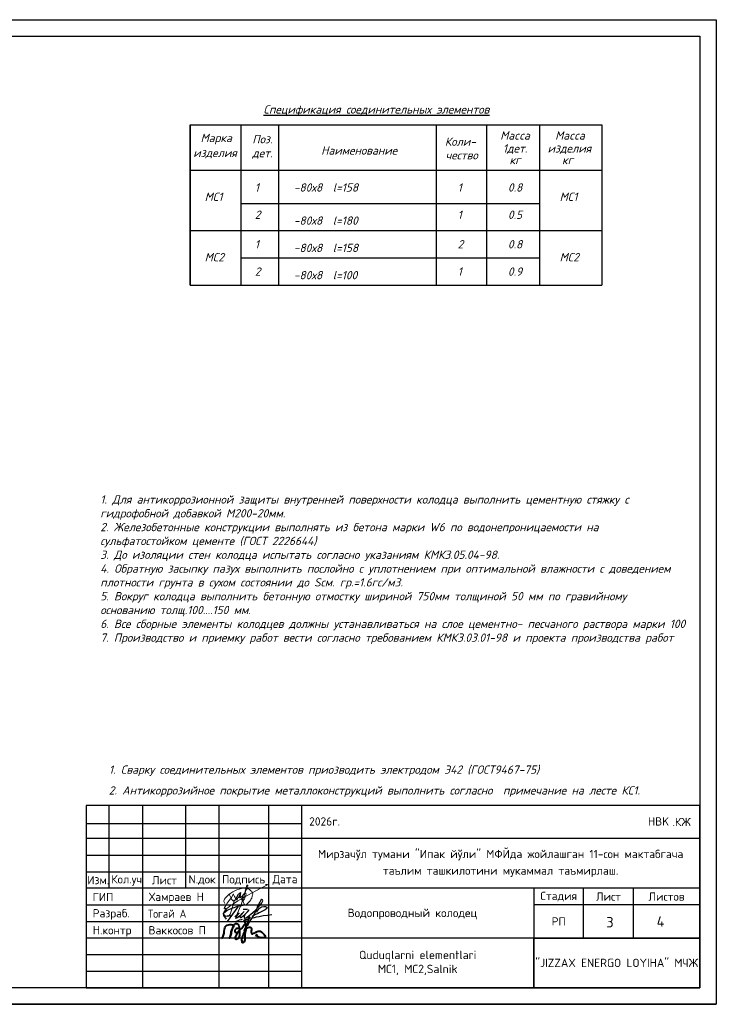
# Model space of a CAD drawing. Header units: inches. Extents: x -416310 to 1286511, y -34262 to 944600.
# Tile 76 of 84: x 891714 to 912714, y 41658 to 71358. Entities that reach past the tile are written whole.
import ezdxf
from ezdxf.enums import TextEntityAlignment as Align

# ---------------------------------------------------------------- set-up
doc = ezdxf.new("R2010")
doc.units = ezdxf.units.IN
doc.header["$MEASUREMENT"] = 0
doc.layers.add('PDF3_Text', color=7, linetype='Continuous')
doc.layers.add('PDF_Text', color=7, linetype='Continuous')
doc.layers.add('text', color=7, linetype='Continuous', lineweight=13)
doc.styles.add('###Janob X', font='isocpeur.ttf')
doc.styles.add('GOST', font='isocpeur.ttf')
doc.styles.add('PDF ISOCPEUR', font='isocpeur.ttf')
doc.styles.add('PDF ISOCPEUR Italic', font='isocpeui.ttf')

# ---------------------------------------------------------------- blocks, each defined once
blk = doc.blocks.new('НЕМАТ')
at = {"color": 5, "lineweight": 18}
for points in [[(1373223, 4526972), (1372049, 4528146), (1370939, 4529256), (1370153, 4530617), (1369784, 4531995), (1369784, 4533545), (1370414, 4535896), (1371317, 4539267), (1372439, 4541209), (1374875, 4545429), (1377045, 4548400), (1379685, 4552014), (1383623, 4555651), (1385870, 4557726), (1390446, 4561630), (1395106, 4564830), (1399215, 4567203), (1403662, 4568907), (1405913, 4569510), (1408871, 4569843), (1411278, 4569843), (1414627, 4569594), (1416399, 4569115), (1419841, 4567589), (1421165, 4566873), (1422840, 4565894), (1424390, 4564327), (1425288, 4563177), (1425609, 4561751), (1425698, 4559736), (1425831, 4556824), (1425574, 4552969), (1425229, 4551175), (1424716, 4548511), (1423197, 4545514), (1420970, 4541118), (1419132, 4537490), (1417389, 4535873), (1416408, 4534963), (1414901, 4535330), (1413442, 4536502), (1412045, 4537624), (1410867, 4539704), (1410091, 4541074), (1409066, 4543186), (1408002, 4547069), (1406522, 4550073), (1406012, 4551109), (1405969, 4549129), (1405562, 4547533), (1405349, 4546694), (1405853, 4545327), (1406178, 4544444), (1406426, 4543771), (1406616, 4543256), (1407798, 4543064), (1409008, 4543395), (1409831, 4543876), (1410644, 4545443), (1411137, 4547184), (1411565, 4548692), (1411776, 4551769), (1411887, 4553392), (1412065, 4556307), (1411691, 4558193), (1410906, 4559559), (1409569, 4560518), (1408659, 4561494), (1408484, 4563478), (1408613, 4568886), (1408790, 4574164), (1408976, 4576249), (1409398, 4576890), (1410021, 4577037), (1410490, 4577147), (1410827, 4576817), (1411150, 4576501), (1410992, 4575095), (1410819, 4573557), (1410653, 4572078), (1410044, 4568789), (1409216, 4562849), (1408676, 4558506), (1408558, 4554265), (1408436, 4549875), (1407730, 4540556), (1407549, 4535731), (1403747, 4508630), (1403295, 4504978), (1403313, 4501873)], [(1409001, 4561127), (1406390, 4555205), (1404742, 4551467), (1403040, 4549017), (1402430, 4548138), (1402255, 4548082), (1401938, 4548164), (1401665, 4548235), (1401469, 4548668), (1401208, 4549246), (1400966, 4549782), (1400796, 4550158), (1400776, 4550657), (1400740, 4551574), (1400576, 4552267), (1400576, 4553101), (1400514, 4554532), (1400466, 4555624), (1400404, 4557052), (1400364, 4557973), (1400082, 4558150), (1399752, 4557997), (1399575, 4557762), (1399469, 4557362), (1399378, 4557016), (1399387, 4556114), (1399397, 4555161), (1399411, 4553785), (1399477, 4552083), (1399540, 4550462), (1399494, 4548397), (1399460, 4546869), (1399274, 4546648), (1398999, 4546685), (1398954, 4547234), (1398984, 4548163), (1398969, 4551547), (1399015, 4555049), (1398758, 4555576), (1398547, 4556008), (1398332, 4556226), (1398003, 4556345), (1397719, 4556285), (1397390, 4556216), (1397137, 4555845), (1396883, 4555474), (1396659, 4555146), (1396004, 4554101), (1395248, 4552895), (1394492, 4551060), (1394301, 4549606), (1393969, 4546502), (1394104, 4545100), (1394096, 4543672), (1394557, 4542653), (1395269, 4541845), (1395614, 4541454), (1395852, 4541184), (1396321, 4541597), (1396366, 4542307), (1396433, 4543366), (1396511, 4544594), (1396608, 4546125), (1396443, 4547633), (1396295, 4548986), (1396181, 4550033), (1396116, 4551402), (1396074, 4552275), (1395831, 4553825)], [(1391005, 4530839), (1390824, 4539842)]]:
    blk.add_lwpolyline(points, dxfattribs=at)
for points in [[(1375486, 4508932, 0.96113971), (1390065, 4508283), (1391005, 4530839), (1398667, 4539433), (1403585, 4544950), (1406380, 4547725), (1412863, 4553611), (1417012, 4558029), (1430458, 4570413), (1437617, 4577006), (1442744, 4581161), (1448703, 4586480), (1450816, 4588365, 0.51797295), (1450002, 4589253, 0.13808623), (1446473, 4587308)], [(1377828, 4518387), (1376715, 4516482), (1374968, 4516085), (1374525, 4516642), (1374622, 4517364), (1374787, 4518580), (1375675, 4521086), (1376541, 4523528), (1378148, 4529366), (1380642, 4535547), (1383756, 4543265), (1384833, 4548827), (1385172, 4550580, -0.51301845), (1386441, 4550646), (1389571, 4547132), (1390902, 4545331), (1392000, 4543846), (1392701, 4541989), (1392819, 4540953), (1392604, 4539644), (1392495, 4538985), (1391587, 4538256), (1391022, 4537804), (1389964, 4537631), (1388828, 4537445), (1387500, 4537943), (1386489, 4538323), (1385486, 4539057), (1384544, 4539747), (1383922, 4540484), (1383304, 4541214), (1382810, 4541799), (1382018, 4542737), (1381089, 4543837), (1380000, 4545125), (1378082, 4547921), (1378082, 4547921), (1377301, 4548369)], [(1391005, 4530839, 0.09595027), (1375486, 4508932)]]:
    blk.add_lwpolyline(points, format="xyb", dxfattribs=at)
blk = doc.blocks.new('A$C0d5e3729')
at = {"layer": 'text', "color": 5, "lineweight": 40}
for points in [[(-2363, -2361), (0, 0), (2852, 7327), (5622, 20353), (8799, 22714), (13525, 24098), (19147, 23528), (20858, 22307), (20043, 19214), (17191, 12049), (16376, 7653), (15949, 5152), (13411, -1976), (15864, 5627), (16295, 7979), (18658, 16446), (21509, 22796), (22262, 24062), (25046, 25834), (28210, 25681), (31378, 21824), (32162, 16210), (32685, 7202), (31378, -762), (28896, -3373), (26152, -4417), (24976, -2851), (26022, 2372), (31248, 12033), (38956, 19605), (44575, 25219), (47188, 22999), (49539, 31224), (51238, 37622), (52022, 38666), (51742, 36805), (48364, 33835), (40655, 30963), (45097, 25219), (44797, 21546), (44960, 15745), (43897, 12068), (43008, -1223), (41303, -9347), (38943, -11443), (37370, -8036), (38025, -437), (41697, 9127), (47335, 17381), (54284, 18430), (55464, 15678), (55071, 8603), (56382, 6507), (60184, 7424), (66609, 10699), (69887, 11617), (74214, 10306), (79871, 4669), (81969, 738), (81313, -834), (77642, -1358), (72135, -1096), (67939, 1262), (65317, 4800), (63559, 1373)], [(32559, 9999), (32197, 15540), (30295, 16609), (24656, 14620), (23246, 11803), (24324, 9316), (27890, 9399), (32558, 10016)]]:
    blk.add_spline(points, degree=3, dxfattribs=at)
blk = doc.blocks.new('21211')
at = {"color": 5, "lineweight": 30}
for points in [[(8618798, -117010), (8618741, -116933), (8618738, -116882), (8618814, -116815), (8618921, -116772), (8619046, -116726), (8619156, -116706)], [(8619045, -116744), (8618814, -117060)], [(8618980, -116958), (8619075, -116869), (8619025, -116932), (8619011, -116952), (8619007, -116969), (8619010, -116980), (8619021, -116981), (8619048, -116959), (8619082, -116936), (8619105, -116920), (8619140, -116885), (8619182, -116843), (8619105, -116920), (8619094, -116950), (8619089, -116964), (8619093, -116973), (8619104, -116975), (8619113, -116971), (8619122, -116962), (8619158, -116940), (8619194, -116908), (8619258, -116843), (8619290, -116809), (8619194, -116908), (8619188, -116935), (8619182, -116949), (8619179, -116968), (8619181, -116982), (8619190, -116989), (8619202, -116989), (8619217, -116980), (8619250, -116957), (8619324, -116903), (8619414, -116823), (8619502, -116731), (8619552, -116672), (8619578, -116615), (8619573, -116596), (8619556, -116588), (8619541, -116598), (8619518, -116641), (8619490, -116693), (8619468, -116731), (8619448, -116780), (8619437, -116811), (8619414, -116860), (8619380, -116925), (8619340, -116996), (8619275, -117092), (8619253, -117117), (8619185, -117213), (8619169, -117260)], [(8619455, -116859), (8619462, -116836), (8619486, -116799), (8619506, -116771), (8619551, -116742), (8619602, -116737), (8619641, -116739), (8619669, -116752), (8619675, -116767), (8619665, -116781), (8619634, -116807), (8619601, -116824), (8619545, -116853), (8619504, -116870), (8619463, -116892), (8619423, -116910), (8619399, -116921), (8619374, -116935), (8619353, -116950), (8619350, -116962), (8619357, -116975), (8619375, -116978), (8619403, -116972), (8619442, -116960), (8619499, -116948), (8619588, -116933), (8619682, -116921), (8619772, -116909)], [(8618807, -116940), (8618886, -116933)], [(8619155, -116793), (8619191, -116792), (8619223, -116791), (8619248, -116790)], [(8618975, -117055), (8619001, -117053), (8619035, -117045), (8619079, -117025), (8619124, -117012), (8619142, -117007)]]:
    blk.add_lwpolyline(points, dxfattribs=at)
blk = doc.blocks.new('ER')
at = {"ltscale": 10}
for points in [[(582501, -173533), (564001, -173533), (564001, -179033), (582501, -179033), (582501, -173533)], [(564701, -176033), (564701, -173533)], [(565701, -173533), (565701, -179033)], [(567001, -173533), (567001, -176033)], [(568001, -173533), (568001, -179033)], [(569501, -173533), (569501, -179033)], [(570501, -173533), (570501, -179033)], [(564001, -174076), (570501, -174076)], [(570501, -174533), (564001, -174533)], [(582501, -174533), (570501, -174533)], [(564001, -175033), (570501, -175033)], [(564001, -175533), (570501, -175533)], [(582501, -176033), (564001, -176033)], [(577501, -176033), (577501, -179033)], [(579001, -177533), (579001, -176033)], [(580501, -177533), (580501, -176033)], [(564001, -176533), (570501, -176533)], [(582501, -176533), (577501, -176533)], [(564001, -177033), (570501, -177033)], [(570501, -177533), (564001, -177533)], [(582501, -177533), (570501, -177533)], [(564001, -178033), (570501, -178033)], [(564001, -178533), (570501, -178533)]]:
    blk.add_lwpolyline(points, dxfattribs=at)
blk.add_lwpolyline([(577501, -177533), (582501, -177533), (582501, -179033), (577501, -179033)], close=True, dxfattribs=at)
blk.add_lwpolyline([(577501, -177533), (582501, -177533), (582501, -179033), (577501, -179033)], close=True, dxfattribs=at)
blk.add_lwpolyline([(577501, -177533), (582501, -177533), (582501, -179033), (577501, -179033)], close=True, dxfattribs=at)
at = {"xscale": 0.01416714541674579, "yscale": 0.01416714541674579, "zscale": 0.01416714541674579, "rotation": 345.2650664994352}
blk.add_blockref('НЕМАТ', (533057, -233572), dxfattribs=at)
at = {"xscale": 1.403896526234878, "yscale": 1.403896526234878, "zscale": 1.403896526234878}
blk.add_blockref('21211', (-11531668, -12697, 0), dxfattribs=at)
at = {"color": 7, "xscale": 0.015625, "yscale": 0.015625, "zscale": 0.015625}
blk.add_blockref('A$C0d5e3729', (568120, -177504), dxfattribs=at)
for s, style, p in [('2026г.', '###Janob X', (570728, -174142)), ('HBK', 'GOST', (580941, -174142))]:
    blk.add_text(s, height=250, dxfattribs=dict(style=style)).set_placement(p)
at = {"ltscale": 100, "transparency": 33554687, "style": 'GOST'}
for s, p in [('ГИП', (564201, -176422)), ('Разраб.', (564201, -176911)), ('Н.контр', (564201, -177422))]:
    blk.add_text(s, height=250, dxfattribs=at).set_placement(p)
at = {"ltscale": 100, "transparency": 33554687, "insert": (576500, -175283), "char_height": 250, "width": 12000, "attachment_point": 5, "line_spacing_factor": 1.2, "style": 'GOST'}
blk.add_mtext('\\pt2727.3;Мирзачўл тумани "Ипак йўли" МФЙда жойлашган 11-сон мактабгача \\Pтаълим ташкилотини мукаммал таъмирлаш.', dxfattribs=at)
at = {"ltscale": 100, "transparency": 33554687, "char_height": 250, "attachment_point": 5, "style": 'GOST'}
for s, insert, width in [('\\pt2727.3;Изм.', (564369, -175787), 1000), ('\\pt2727.3;Кол.уч', (565226, -175796), 1000), ('\\pt2727.3;Лист', (566364, -175789), 1275.19), ('\\pt2727.3;N.док', (567501, -175783), 1000), ('\\pt2727.3;Подпись', (568751, -175783), 1500), ('\\pt2727.3;Дата', (570001, -175783), 1000), ('\\pt2727.3;Стадия', (578251, -176283), 1500), ('\\pt2727.3;Лист', (579751, -176283), 1500), ('\\pt2727.3;Листов', (581501, -176283), 2000), ('\\pt2727.3;РП', (578251, -177033), 1500)]:
    blk.add_mtext(s, dxfattribs=dict(at, insert=insert, width=width))
at = {"ltscale": 100, "insert": (580001, -178283), "char_height": 250, "width": 5000, "attachment_point": 5, "line_spacing_factor": 1.2, "style": 'GOST'}
blk.add_mtext('"JIZZAX ENERGO LOYIHA" МЧЖ', dxfattribs=at)
at = {"layer": 'PDF_Text', "style": 'PDF ISOCPEUR', "width": 0.9}
blk.add_text('Тогай А', height=250, dxfattribs=at).set_placement((565868, -176924))
at = {"layer": 'PDF_Text', "char_height": 250, "attachment_point": 7, "style": 'PDF ISOCPEUR'}
for s, insert in [('Хамраев Н', (565895, -176483)), ('Ваккосов П', (565886, -177424))]:
    blk.add_mtext(s, dxfattribs=dict(at, insert=insert))

msp = doc.modelspace()

# ---------------------------------------------------------------- linework, layer by layer
msp.add_line((871464.3228, 41657.7177), (912714.3228, 41657.7177))
msp.add_lwpolyline([(870714.3228, 71357.7177), (912714.3228, 71357.7177), (912714.3228, 41657.7177), (870714.3228, 41657.7177)], close=True)
at = {"color": 18, "lineweight": 30, "true_color": 0x000000}
msp.add_lwpolyline([(912214.3228, 42157.7177), (872714.3228, 42157.7177), (872714.3228, 70857.7177), (912214.3228, 70857.7177)], close=True, dxfattribs=at)
at = {"layer": 'PDF3_Text'}
for p, q in [((896854.8315, 66640.5877), (896854.8315, 68183.4549)), ((896854.8315, 68183.4549), (896854.8315, 66640.5877)), ((896854.8315, 68183.4549), (909263.7906, 68183.4549)), ((898387.9553, 66640.5877), (898387.9553, 68183.4549)), ((899517.6193, 68183.4549), (899517.6193, 63349.1378)), ((904272.1381, 68183.4549), (904272.1381, 63349.1378)), ((905787.5101, 68183.4549), (905787.5101, 63349.1378)), ((907389.4398, 68183.4549), (907389.4398, 63349.1378)), ((909263.7906, 68183.4549), (909263.7906, 63349.1378)), ((896854.8315, 66816.4243), (909263.7906, 66816.4243)), ((896854.8315, 66816.4243), (909263.7906, 66816.4243)), ((896854.8315, 63349.1378), (896854.8315, 66640.5877)), ((896854.8315, 66640.5877), (896854.8315, 63349.1378)), ((898387.9553, 63349.1378), (898387.9553, 66640.5877)), ((898387.9553, 65817.7253), (907389.4398, 65817.7253)), ((896854.8315, 64994.8628), (909263.7906, 64994.8628)), ((898387.9553, 64172.0003), (907389.4398, 64172.0003)), ((896854.8315, 63349.1378), (909263.7906, 63349.1378))]:
    msp.add_line(p, q, dxfattribs=at)

# ---------------------------------------------------------------- block references
msp.add_blockref('ER', (329712.9085, 221190.5527))

# ---------------------------------------------------------------- texts
at = {"style": 'GOST'}
msp.add_text('3', height=314.9606, dxfattribs=at).set_placement((909397.342, 43976.2036))
at = {"width": 1500, "attachment_point": 5, "style": 'GOST'}
for s, insert, char_height in [('\\pt2727.25;.КЖ', (911672.5518, 47156.9066), 250), ('\\pt3435.90551;4', (911035.4071, 44157.7177), 314.96063)]:
    msp.add_mtext(s, dxfattribs=dict(at, insert=insert, char_height=char_height))
at = {"ltscale": 100, "transparency": 33554687, "char_height": 253.911422, "width": 12000, "attachment_point": 5, "style": 'GOST'}
for s, insert in [('Водопроводный колодец \\P', (903552.7841, 44379.8134)), ('Quduqlarni elementlari\\PМС1, МС2,Salnik', (903712.4984, 42906.2583))]:
    msp.add_mtext(s, dxfattribs=dict(at, insert=insert))
at = {"layer": 'PDF3_Text', "style": 'PDF ISOCPEUR Italic'}
for s, p in [('%%UСпецификация соединительных элементов', (899063.2287, 68524.6961)), ('1', (898802.7375, 66171.4804)), ('-80х8  l=158', (899977.5455, 66171.4804)), ('1', (904917.9008, 66171.4804)), ('0.8', (906433.2728, 66171.4804)), ('МС1', (897290.7243, 65891.1423)), ('МС1', (907991.3868, 65891.1423)), ('2', (898802.7375, 65348.618)), ('-80х8  l=180', (899977.5455, 65172.7814)), ('1', (904917.9008, 65348.618)), ('0.5', (906433.2728, 65348.618)), ('1', (898802.7375, 64458.3434)), ('-80х8  l=158', (899977.5455, 64349.9189)), ('2', (904917.9008, 64458.3434)), ('0.8', (906433.2728, 64458.3434)), ('МС2', (897290.7243, 64069.5808)), ('МС2', (907991.3868, 64069.5808)), ('2', (898802.7375, 63635.481)), ('1', (904917.9008, 63635.481)), ('0.9', (906433.2728, 63635.481)), ('-80х8  l=100', (899977.5455, 63527.0564)), ('1. Сварку соединительных элементов приозводить электродом Э42 (ГОСТ9467-75)', (894404.3441, 48612.1365)), ('2. Антикоррозийное покрытие металлоконструкций выполнить согласно  примечание на лесте КС1.', (894399.4441, 47984.9365))]:
    msp.add_text(s, height=250, dxfattribs=at).set_placement(p)
for s, p in [('Марка', (897639.4199, 67791.4917)), ('Поз.', (899029.8025, 67754.015)), ('Коли-', (905000.1999, 67679.5141)), ('Macca', (906647.0181, 67864.9607)), ('Macca', (908303.3865, 67864.9607)), ('Наименование', (901947.4504, 67412.0213)), ('1дет.', (906647.0181, 67474.101)), ('изделия ', (908365.0887, 67474.101)), ('изделия', (897603.122, 67339.5106)), ('дет.', (899029.8025, 67332.0074)), ('чество', (905038.7716, 67269.6132)), ('кг', (906647.0181, 67124.1042)), ('кг', (908230.4996, 67124.1042))]:
    msp.add_text(s, height=250, dxfattribs=at).set_placement(p, align=Align.MIDDLE_CENTER)
at = {"layer": 'PDF3_Text', "insert": (894143.389, 57010.7103), "char_height": 250, "width": 17389.561291, "attachment_point": 1, "style": 'PDF ISOCPEUR Italic'}
msp.add_mtext('1. Для антикоррозионной защиты внутренней поверхности колодца выполнить цементную стяжку с гидрофобной добавкой М200-20мм.\\P2. Железобетонные конструкции выполнять из бетона марки W6 по водонепроницаемости на сульфатостойком цементе (ГОСТ 2226644)\\P3. До изоляции стен колодца испытать согласно указаниям КМК3.05.04-98.\\P4. Обратную засыпку пазух выполнить послойно с уплотнением при оптимальной влажности с доведением плотности грунта в сухом состоянии до Sсм. гр.=1.6гс/м3.\\P5. Вокруг колодца выполнить бетонную отмостку шириной 750мм толщиной 50 мм по гравийному основанию толщ.100....150 мм.\\P6. Все сборные элементы колодцев должны устанавливаться на слое цементно- песчаного раствора марки 100\\P7. Производство и приемку работ вести согласно требованием КМК3.03.01-98 и проекта производства работ', dxfattribs=at)

doc.saveas('drawing.dxf')
